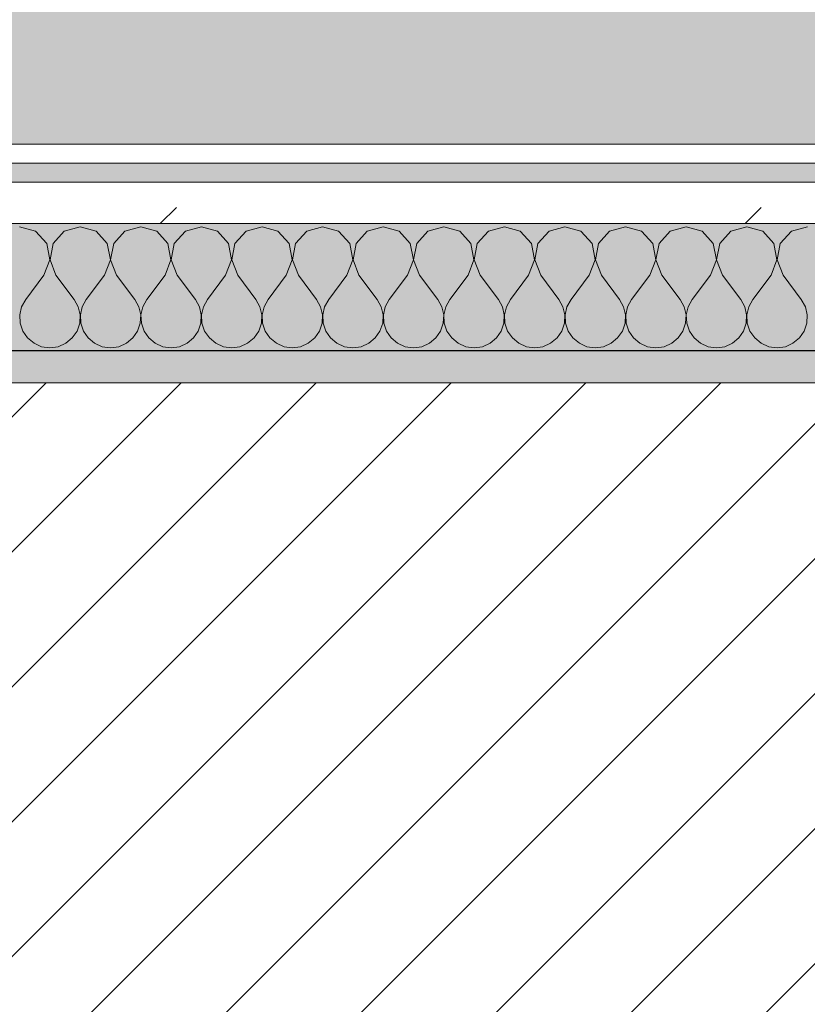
# Model space of a CAD drawing. Header units: millimetres. Extents: x -40968 to 13979, y -19284 to 4746.
# Tile 147 of 256: x -14619 to -14371, y -1399 to -1090. Entities that reach past the tile are written whole.
import ezdxf

# ---------------------------------------------------------------- set-up
doc = ezdxf.new("R2010")
doc.units = ezdxf.units.MM
doc.header["$MEASUREMENT"] = 0
doc.linetypes.add('Wipeout_Contour', pattern=[1000, 0, -1000])
for name, color, linetype in [('12_FAÇ_Façana', 7, 'Continuous'), ('Nuevo_08_E_Envans secs', 7, 'Continuous'), ('Nuevo_14_PAV_Soft Light Grey 0554', 7, 'Continuous')]:
    doc.layers.add(name, color=color, linetype=linetype)
for name, color, linetype, lineweight, true_color in [('12_FAÇ_Façana_Pluma_Nº__176', 7, 'Continuous', 15, 0x93a0c6), ('Nuevo_08_E_Envans secs_Pluma_Nº__102', 7, 'Continuous', 5, 0xcccccc), ('Nuevo_08_E_Envans secs_Pluma_Nº__171', 171, 'Continuous', 13, 0xaaaaff), ('Nuevo_08_E_Envans secs_Pluma_Nº__177', 7, 'Continuous', 15, 0xf7e046), ('Nuevo_14_PAV_Soft Light Grey 0554_Pluma_Nº__245', 7, 'Continuous', 13, 0xe8e8e8)]:
    doc.layers.add(name, color=color, linetype=linetype, lineweight=lineweight, true_color=true_color)
for name, color, linetype, lineweight in [('12_FAÇ_Façana_Pluma_Nº__2', 8, 'Continuous', 5), ('12_FAÇ_Façana_Pluma_Nº__7', 7, 'Continuous', 5), ('Nuevo_08_E_Envans secs_Pluma_Nº__1', 7, 'Continuous', 5)]:
    doc.layers.add(name, color=color, linetype=linetype, lineweight=lineweight)
pattern_1 = [(45, (0, 0), (-183.8478, 183.8478), [195, -65]), (45, (7e-14, 183.85), (-183.8478, 183.8478), [195, -65])]

# ---------------------------------------------------------------- blocks, each defined once
blk = doc.blocks.new('Forjado_1_1', base_point=(-23046.79, -1194.06))
at = {"layer": 'Nuevo_14_PAV_Soft Light Grey 0554_Pluma_Nº__245', "linetype": 'Continuous', "lineweight": 0, "true_color": 0xe8e8e8}
h = blk.add_hatch(color=254, dxfattribs=at)
h.paths.add_polyline_path([(-23046.79, -1194.06), (-1631.11, -1193.63), (-1631.11, -6938.97), (-1556.11, -6938.97), (-1556.11, -7503.98), (-1616.26, -7503.98), (-1616.05, -11935.98), (-1564.89, -11935.98), (-1564.89, -12491.98), (-2024.11, -12491.98), (-2024.11, -12338.98), (-6997.39, -12338.98), (-6997.39, -12391.98), (-3637.68, -12391.98), (-3638.94, -13690.72), (-3644.87, -17130.96), (428.17, -17130.98), (428.89, -16788.98), (778.89, -16788.98), (778.35, -17142.97), (2622.91, -17145.82), (2623.01, -17079.79), (3389.91, -17080.98), (3389.61, -17276.98), (5489.84, -17280.21), (5489.84, -17141.49), (5763.89, -17141.49), (5763.89, -16738.98), (6378.89, -16738.98), (6378.89, -12488.98), (5778.89, -12488.98), (5779.74, -11938.87), (6782.11, -11938.85), (6782.11, -9207.42), (6082.11, -9207.42), (6016.11, -7504.98), (6016.11, -9073.42), (2073.42, -9073.42), (2073.42, -5267.32), (5998.89, -5267.32), (5998.89, -1708.98), (5884.89, -967.98), (7332.11, -967.98), (7332.11, 1999.55), (-28277.4, 1999.55), (-23028.39, 1969.01)])
h.paths.add_polyline_path([(492.89, -5267.32), (1951.42, -5267.32), (1951.42, -9073.42), (492.89, -9073.42)], flags=0)
at = {"layer": 'Nuevo_14_PAV_Soft Light Grey 0554_Pluma_Nº__245', "color": 254, "linetype": 'Continuous', "lineweight": 13, "true_color": 0xe8e8e8, "flags": 128}
blk.add_lwpolyline([(428.17, -17130.98), (-3644.87, -17130.96), (-3638.94, -13690.72), (-3637.68, -12391.98), (-6997.39, -12391.98), (-6997.39, -12338.98), (-2024.11, -12338.98), (-2024.11, -12491.98), (-1564.89, -12491.98), (-1564.89, -11935.98), (-1616.05, -11935.98), (-1616.26, -7503.98), (-1556.11, -7503.98), (-1556.11, -6938.97), (-1631.11, -6938.97), (-1631.11, -1193.63), (-23046.79, -1194.06)], dxfattribs=at)
blk = doc.blocks.new('Muro_12_1', base_point=(-16936.43, -1193.98))
at = {"layer": '12_FAÇ_Façana_Pluma_Nº__176', "linetype": 'Continuous', "lineweight": 0, "true_color": 0x495063}
blk.add_hatch(color=251, dxfattribs=at).paths.add_polyline_path([(-14135.93, -1193.98), (-16936.43, -1193.98), (-16936.43, -1203.98), (-14135.93, -1203.98)])
at = {"layer": '12_FAÇ_Façana_Pluma_Nº__2', "linetype": 'Continuous', "lineweight": 5}
h = blk.add_hatch(dxfattribs=at)
h.set_pattern_fill('Ceramic_0001', color=8, style=0, pattern_type=2)
h.set_pattern_definition([(45, (0, 0), (-21.213203, 21.213203), [])])
h.paths.add_polyline_path([(-16936.43, -1418.98), (-14135.93, -1418.98), (-14135.93, -1203.98), (-16936.43, -1203.98)])
at = {"layer": '12_FAÇ_Façana_Pluma_Nº__7', "color": 7, "linetype": 'Continuous', "lineweight": 5}
blk.add_line((-14135.93, -1203.98), (-16936.43, -1203.98), dxfattribs=at)
at = {"layer": '12_FAÇ_Façana_Pluma_Nº__7', "color": 7, "linetype": 'Continuous', "lineweight": 5, "flags": 128}
blk.add_lwpolyline([(-14135.93, -1193.98), (-16936.43, -1193.98)], dxfattribs=at)
blk = doc.blocks.new('*X239')
at = {"layer": 'Nuevo_08_E_Envans secs_Pluma_Nº__102', "color": 254, "linetype": 'Continuous', "lineweight": 5, "true_color": 0xcccccc}
for p, q in [((-14614.04, -1156.35), (-14619.05, -1154.93)), ((-14610.53, -1160.19), (-14614.04, -1156.35)), ((-14605.01, -1156.35), (-14608.52, -1160.19)), ((-14600, -1154.93), (-14605.01, -1156.35)), ((-14594.99, -1156.35), (-14600, -1154.93)), ((-14591.48, -1160.19), (-14594.99, -1156.35)), ((-14585.96, -1156.35), (-14589.47, -1160.19)), ((-14580.95, -1154.93), (-14585.96, -1156.35)), ((-14575.95, -1156.35), (-14580.95, -1154.93)), ((-14572.43, -1160.19), (-14575.95, -1156.35)), ((-14566.91, -1156.35), (-14570.42, -1160.19)), ((-14561.9, -1154.93), (-14566.91, -1156.35)), ((-14556.9, -1156.35), (-14561.9, -1154.93)), ((-14553.39, -1160.19), (-14556.9, -1156.35)), ((-14547.86, -1156.35), (-14551.38, -1160.19)), ((-14542.86, -1154.93), (-14547.86, -1156.35)), ((-14537.85, -1156.35), (-14542.86, -1154.93)), ((-14534.34, -1160.19), (-14537.85, -1156.35)), ((-14528.82, -1156.35), (-14532.33, -1160.19)), ((-14523.81, -1154.93), (-14528.82, -1156.35)), ((-14518.8, -1156.35), (-14523.81, -1154.93)), ((-14515.29, -1160.19), (-14518.8, -1156.35)), ((-14509.77, -1156.35), (-14513.28, -1160.19)), ((-14504.76, -1154.93), (-14509.77, -1156.35)), ((-14499.75, -1156.35), (-14504.76, -1154.93)), ((-14496.24, -1160.19), (-14499.75, -1156.35)), ((-14490.72, -1156.35), (-14494.23, -1160.19)), ((-14485.71, -1154.93), (-14490.72, -1156.35)), ((-14480.71, -1156.35), (-14485.71, -1154.93)), ((-14477.2, -1160.19), (-14480.71, -1156.35)), ((-14471.67, -1156.35), (-14475.19, -1160.19)), ((-14466.67, -1154.93), (-14471.67, -1156.35)), ((-14461.66, -1156.35), (-14466.67, -1154.93)), ((-14458.15, -1160.19), (-14461.66, -1156.35)), ((-14452.63, -1156.35), (-14456.14, -1160.19)), ((-14447.62, -1154.93), (-14452.63, -1156.35)), ((-14442.61, -1156.35), (-14447.62, -1154.93)), ((-14439.1, -1160.19), (-14442.61, -1156.35)), ((-14433.58, -1156.35), (-14437.09, -1160.19)), ((-14428.57, -1154.93), (-14433.58, -1156.35)), ((-14423.56, -1156.35), (-14428.57, -1154.93)), ((-14420.05, -1160.19), (-14423.56, -1156.35)), ((-14414.53, -1156.35), (-14418.04, -1160.19)), ((-14409.52, -1154.93), (-14414.53, -1156.35)), ((-14404.52, -1156.35), (-14409.52, -1154.93)), ((-14401.01, -1160.19), (-14404.52, -1156.35)), ((-14395.48, -1156.35), (-14398.99, -1160.19)), ((-14390.48, -1154.93), (-14395.48, -1156.35)), ((-14385.47, -1156.35), (-14390.48, -1154.93)), ((-14381.96, -1160.19), (-14385.47, -1156.35)), ((-14376.44, -1156.35), (-14379.95, -1160.19)), ((-14371.43, -1154.93), (-14376.44, -1156.35)), ((-14609.56, -1165.31), (-14610.53, -1160.19)), ((-14608.52, -1160.19), (-14609.49, -1165.31)), ((-14590.51, -1165.31), (-14591.48, -1160.19)), ((-14589.47, -1160.19), (-14590.44, -1165.31)), ((-14571.47, -1165.31), (-14572.43, -1160.19)), ((-14570.42, -1160.19), (-14571.39, -1165.31)), ((-14552.42, -1165.31), (-14553.39, -1160.19)), ((-14551.38, -1160.19), (-14552.34, -1165.31)), ((-14533.37, -1165.31), (-14534.34, -1160.19)), ((-14532.33, -1160.19), (-14533.29, -1165.31)), ((-14514.32, -1165.31), (-14515.29, -1160.19)), ((-14513.28, -1160.19), (-14514.25, -1165.31)), ((-14495.28, -1165.31), (-14496.24, -1160.19)), ((-14494.23, -1160.19), (-14495.2, -1165.31)), ((-14476.23, -1165.31), (-14477.2, -1160.19)), ((-14475.19, -1160.19), (-14476.15, -1165.31)), ((-14457.18, -1165.31), (-14458.15, -1160.19)), ((-14456.14, -1160.19), (-14457.1, -1165.31)), ((-14438.13, -1165.31), (-14439.1, -1160.19)), ((-14437.09, -1160.19), (-14438.06, -1165.31)), ((-14419.09, -1165.31), (-14420.05, -1160.19)), ((-14418.04, -1160.19), (-14419.01, -1165.31)), ((-14400.04, -1165.31), (-14401.01, -1160.19)), ((-14398.99, -1160.19), (-14399.96, -1165.31)), ((-14380.99, -1165.31), (-14381.96, -1160.19)), ((-14379.95, -1160.19), (-14380.91, -1165.31)), ((-14611.43, -1170.17), (-14609.56, -1165.31)), ((-14609.49, -1165.31), (-14607.62, -1170.17)), ((-14592.38, -1170.17), (-14590.51, -1165.31)), ((-14590.44, -1165.31), (-14588.57, -1170.17)), ((-14573.33, -1170.17), (-14571.47, -1165.31)), ((-14571.39, -1165.31), (-14569.52, -1170.17)), ((-14554.29, -1170.17), (-14552.42, -1165.31)), ((-14552.34, -1165.31), (-14550.48, -1170.17)), ((-14535.24, -1170.17), (-14533.37, -1165.31)), ((-14533.29, -1165.31), (-14531.43, -1170.17)), ((-14516.19, -1170.17), (-14514.32, -1165.31)), ((-14514.25, -1165.31), (-14512.38, -1170.17)), ((-14497.14, -1170.17), (-14495.28, -1165.31)), ((-14495.2, -1165.31), (-14493.33, -1170.17)), ((-14478.1, -1170.17), (-14476.23, -1165.31)), ((-14476.15, -1165.31), (-14474.29, -1170.17)), ((-14459.05, -1170.17), (-14457.18, -1165.31)), ((-14457.1, -1165.31), (-14455.24, -1170.17)), ((-14440, -1170.17), (-14438.13, -1165.31)), ((-14438.06, -1165.31), (-14436.19, -1170.17)), ((-14420.95, -1170.17), (-14419.09, -1165.31)), ((-14419.01, -1165.31), (-14417.14, -1170.17)), ((-14401.9, -1170.17), (-14400.04, -1165.31)), ((-14399.96, -1165.31), (-14398.1, -1170.17)), ((-14382.86, -1170.17), (-14380.99, -1165.31)), ((-14380.91, -1165.31), (-14379.05, -1170.17)), ((-14611.43, -1170.17), (-14617.14, -1177.79)), ((-14607.62, -1170.17), (-14601.9, -1177.79)), ((-14592.38, -1170.17), (-14598.1, -1177.79)), ((-14588.57, -1170.17), (-14582.86, -1177.79)), ((-14573.33, -1170.17), (-14579.05, -1177.79)), ((-14569.52, -1170.17), (-14563.81, -1177.79)), ((-14554.29, -1170.17), (-14560, -1177.79)), ((-14550.48, -1170.17), (-14544.76, -1177.79)), ((-14535.24, -1170.17), (-14540.95, -1177.79)), ((-14531.43, -1170.17), (-14525.71, -1177.79)), ((-14516.19, -1170.17), (-14521.9, -1177.79)), ((-14512.38, -1170.17), (-14506.67, -1177.79)), ((-14497.14, -1170.17), (-14502.86, -1177.79)), ((-14493.33, -1170.17), (-14487.62, -1177.79)), ((-14478.1, -1170.17), (-14483.81, -1177.79)), ((-14474.29, -1170.17), (-14468.57, -1177.79)), ((-14459.05, -1170.17), (-14464.76, -1177.79)), ((-14455.24, -1170.17), (-14449.52, -1177.79)), ((-14440, -1170.17), (-14445.71, -1177.79)), ((-14436.19, -1170.17), (-14430.48, -1177.79)), ((-14420.95, -1170.17), (-14426.67, -1177.79)), ((-14417.14, -1170.17), (-14411.43, -1177.79)), ((-14401.9, -1170.17), (-14407.62, -1177.79)), ((-14398.1, -1170.17), (-14392.38, -1177.79)), ((-14382.86, -1170.17), (-14388.57, -1177.79)), ((-14379.05, -1170.17), (-14373.33, -1177.79)), ((-14617.14, -1177.79), (-14618.41, -1180.08)), ((-14600.63, -1180.08), (-14601.9, -1177.79)), ((-14598.1, -1177.79), (-14599.37, -1180.08)), ((-14581.59, -1180.08), (-14582.86, -1177.79)), ((-14579.05, -1177.79), (-14580.32, -1180.08)), ((-14562.54, -1180.08), (-14563.81, -1177.79)), ((-14560, -1177.79), (-14561.27, -1180.08)), ((-14543.49, -1180.08), (-14544.76, -1177.79)), ((-14540.95, -1177.79), (-14542.22, -1180.08)), ((-14524.44, -1180.08), (-14525.71, -1177.79)), ((-14521.9, -1177.79), (-14523.18, -1180.08)), ((-14505.4, -1180.08), (-14506.67, -1177.79)), ((-14502.86, -1177.79), (-14504.13, -1180.08)), ((-14486.35, -1180.08), (-14487.62, -1177.79)), ((-14483.81, -1177.79), (-14485.08, -1180.08)), ((-14467.3, -1180.08), (-14468.57, -1177.79)), ((-14464.76, -1177.79), (-14466.03, -1180.08)), ((-14448.25, -1180.08), (-14449.52, -1177.79)), ((-14445.71, -1177.79), (-14446.99, -1180.08)), ((-14429.2, -1180.08), (-14430.48, -1177.79)), ((-14426.67, -1177.79), (-14427.94, -1180.08)), ((-14410.16, -1180.08), (-14411.43, -1177.79)), ((-14407.62, -1177.79), (-14408.89, -1180.08)), ((-14391.11, -1180.08), (-14392.38, -1177.79)), ((-14388.57, -1177.79), (-14389.84, -1180.08)), ((-14372.06, -1180.08), (-14373.33, -1177.79)), ((-14618.41, -1180.08), (-14619.01, -1182.64)), ((-14600.04, -1182.64), (-14600.63, -1180.08)), ((-14599.37, -1180.08), (-14599.96, -1182.64)), ((-14580.99, -1182.64), (-14581.59, -1180.08)), ((-14580.32, -1180.08), (-14580.91, -1182.64)), ((-14561.94, -1182.64), (-14562.54, -1180.08)), ((-14561.27, -1180.08), (-14561.87, -1182.64)), ((-14542.9, -1182.64), (-14543.49, -1180.08)), ((-14542.22, -1180.08), (-14542.82, -1182.64)), ((-14523.85, -1182.64), (-14524.44, -1180.08)), ((-14523.18, -1180.08), (-14523.77, -1182.64)), ((-14504.8, -1182.64), (-14505.4, -1180.08)), ((-14504.13, -1180.08), (-14504.72, -1182.64)), ((-14485.75, -1182.64), (-14486.35, -1180.08)), ((-14485.08, -1180.08), (-14485.68, -1182.64)), ((-14466.71, -1182.64), (-14467.3, -1180.08)), ((-14466.03, -1180.08), (-14466.63, -1182.64)), ((-14447.66, -1182.64), (-14448.25, -1180.08)), ((-14446.99, -1180.08), (-14447.58, -1182.64)), ((-14428.61, -1182.64), (-14429.2, -1180.08)), ((-14427.94, -1180.08), (-14428.53, -1182.64)), ((-14409.56, -1182.64), (-14410.16, -1180.08)), ((-14408.89, -1180.08), (-14409.49, -1182.64)), ((-14390.51, -1182.64), (-14391.11, -1180.08)), ((-14389.84, -1180.08), (-14390.44, -1182.64)), ((-14371.47, -1182.64), (-14372.06, -1180.08)), ((-14619.01, -1182.64), (-14618.88, -1185.27)), ((-14618.88, -1185.27), (-14618.04, -1187.76)), ((-14601.01, -1187.76), (-14600.17, -1185.27)), ((-14600.17, -1185.27), (-14600.04, -1182.64)), ((-14599.96, -1182.64), (-14599.83, -1185.27)), ((-14599.83, -1185.27), (-14598.99, -1187.76)), ((-14581.96, -1187.76), (-14581.12, -1185.27)), ((-14581.12, -1185.27), (-14580.99, -1182.64)), ((-14580.91, -1182.64), (-14580.79, -1185.27)), ((-14580.79, -1185.27), (-14579.95, -1187.76)), ((-14562.91, -1187.76), (-14562.07, -1185.27)), ((-14562.07, -1185.27), (-14561.94, -1182.64)), ((-14561.87, -1182.64), (-14561.74, -1185.27)), ((-14561.74, -1185.27), (-14560.9, -1187.76)), ((-14543.86, -1187.76), (-14543.02, -1185.27)), ((-14543.02, -1185.27), (-14542.9, -1182.64)), ((-14542.82, -1182.64), (-14542.69, -1185.27)), ((-14542.69, -1185.27), (-14541.85, -1187.76)), ((-14524.81, -1187.76), (-14523.98, -1185.27)), ((-14523.98, -1185.27), (-14523.85, -1182.64)), ((-14523.77, -1182.64), (-14523.64, -1185.27)), ((-14523.64, -1185.27), (-14522.8, -1187.76)), ((-14505.77, -1187.76), (-14504.93, -1185.27)), ((-14504.93, -1185.27), (-14504.8, -1182.64)), ((-14504.72, -1182.64), (-14504.6, -1185.27)), ((-14504.6, -1185.27), (-14503.76, -1187.76)), ((-14486.72, -1187.76), (-14485.88, -1185.27)), ((-14485.88, -1185.27), (-14485.75, -1182.64)), ((-14485.68, -1182.64), (-14485.55, -1185.27)), ((-14485.55, -1185.27), (-14484.71, -1187.76)), ((-14467.67, -1187.76), (-14466.83, -1185.27)), ((-14466.83, -1185.27), (-14466.71, -1182.64)), ((-14466.63, -1182.64), (-14466.5, -1185.27)), ((-14466.5, -1185.27), (-14465.66, -1187.76)), ((-14448.62, -1187.76), (-14447.78, -1185.27)), ((-14447.78, -1185.27), (-14447.66, -1182.64)), ((-14447.58, -1182.64), (-14447.45, -1185.27)), ((-14447.45, -1185.27), (-14446.61, -1187.76)), ((-14429.58, -1187.76), (-14428.74, -1185.27)), ((-14428.74, -1185.27), (-14428.61, -1182.64)), ((-14428.53, -1182.64), (-14428.41, -1185.27)), ((-14428.41, -1185.27), (-14427.57, -1187.76)), ((-14410.53, -1187.76), (-14409.69, -1185.27)), ((-14409.69, -1185.27), (-14409.56, -1182.64)), ((-14409.49, -1182.64), (-14409.36, -1185.27)), ((-14409.36, -1185.27), (-14408.52, -1187.76)), ((-14391.48, -1187.76), (-14390.64, -1185.27)), ((-14390.64, -1185.27), (-14390.51, -1182.64)), ((-14390.44, -1182.64), (-14390.31, -1185.27)), ((-14390.31, -1185.27), (-14389.47, -1187.76)), ((-14372.43, -1187.76), (-14371.59, -1185.27)), ((-14371.59, -1185.27), (-14371.47, -1182.64)), ((-14618.04, -1187.76), (-14616.55, -1189.92)), ((-14602.49, -1189.92), (-14601.01, -1187.76)), ((-14598.99, -1187.76), (-14597.51, -1189.92)), ((-14583.45, -1189.92), (-14581.96, -1187.76)), ((-14579.95, -1187.76), (-14578.46, -1189.92)), ((-14564.4, -1189.92), (-14562.91, -1187.76)), ((-14560.9, -1187.76), (-14559.41, -1189.92)), ((-14545.35, -1189.92), (-14543.86, -1187.76)), ((-14541.85, -1187.76), (-14540.36, -1189.92)), ((-14526.3, -1189.92), (-14524.81, -1187.76)), ((-14522.8, -1187.76), (-14521.32, -1189.92)), ((-14507.26, -1189.92), (-14505.77, -1187.76)), ((-14503.76, -1187.76), (-14502.27, -1189.92)), ((-14488.21, -1189.92), (-14486.72, -1187.76)), ((-14484.71, -1187.76), (-14483.22, -1189.92)), ((-14469.16, -1189.92), (-14467.67, -1187.76)), ((-14465.66, -1187.76), (-14464.17, -1189.92)), ((-14450.11, -1189.92), (-14448.62, -1187.76)), ((-14446.61, -1187.76), (-14445.13, -1189.92)), ((-14431.06, -1189.92), (-14429.58, -1187.76)), ((-14427.57, -1187.76), (-14426.08, -1189.92)), ((-14412.02, -1189.92), (-14410.53, -1187.76)), ((-14408.52, -1187.76), (-14407.03, -1189.92)), ((-14392.97, -1189.92), (-14391.48, -1187.76)), ((-14389.47, -1187.76), (-14387.98, -1189.92)), ((-14373.92, -1189.92), (-14372.43, -1187.76)), ((-14616.55, -1189.92), (-14614.53, -1191.6)), ((-14614.53, -1191.6), (-14612.13, -1192.66)), ((-14606.92, -1192.66), (-14604.52, -1191.6)), ((-14604.52, -1191.6), (-14602.49, -1189.92)), ((-14597.51, -1189.92), (-14595.48, -1191.6)), ((-14595.48, -1191.6), (-14593.08, -1192.66)), ((-14587.87, -1192.66), (-14585.47, -1191.6)), ((-14585.47, -1191.6), (-14583.45, -1189.92)), ((-14578.46, -1189.92), (-14576.44, -1191.6)), ((-14576.44, -1191.6), (-14574.03, -1192.66)), ((-14568.83, -1192.66), (-14566.42, -1191.6)), ((-14566.42, -1191.6), (-14564.4, -1189.92)), ((-14559.41, -1189.92), (-14557.39, -1191.6)), ((-14557.39, -1191.6), (-14554.98, -1192.66)), ((-14549.78, -1192.66), (-14547.37, -1191.6)), ((-14547.37, -1191.6), (-14545.35, -1189.92)), ((-14540.36, -1189.92), (-14538.34, -1191.6)), ((-14538.34, -1191.6), (-14535.94, -1192.66)), ((-14530.73, -1192.66), (-14528.33, -1191.6)), ((-14528.33, -1191.6), (-14526.3, -1189.92)), ((-14521.32, -1189.92), (-14519.29, -1191.6)), ((-14519.29, -1191.6), (-14516.89, -1192.66)), ((-14511.68, -1192.66), (-14509.28, -1191.6)), ((-14509.28, -1191.6), (-14507.26, -1189.92)), ((-14502.27, -1189.92), (-14500.25, -1191.6)), ((-14500.25, -1191.6), (-14497.84, -1192.66)), ((-14492.64, -1192.66), (-14490.23, -1191.6)), ((-14490.23, -1191.6), (-14488.21, -1189.92)), ((-14483.22, -1189.92), (-14481.2, -1191.6)), ((-14481.2, -1191.6), (-14478.79, -1192.66)), ((-14473.59, -1192.66), (-14471.18, -1191.6)), ((-14471.18, -1191.6), (-14469.16, -1189.92)), ((-14464.17, -1189.92), (-14462.15, -1191.6)), ((-14462.15, -1191.6), (-14459.75, -1192.66)), ((-14454.54, -1192.66), (-14452.14, -1191.6)), ((-14452.14, -1191.6), (-14450.11, -1189.92)), ((-14445.13, -1189.92), (-14443.1, -1191.6)), ((-14443.1, -1191.6), (-14440.7, -1192.66)), ((-14435.49, -1192.66), (-14433.09, -1191.6)), ((-14433.09, -1191.6), (-14431.06, -1189.92)), ((-14426.08, -1189.92), (-14424.05, -1191.6)), ((-14424.05, -1191.6), (-14421.65, -1192.66)), ((-14416.45, -1192.66), (-14414.04, -1191.6)), ((-14414.04, -1191.6), (-14412.02, -1189.92)), ((-14407.03, -1189.92), (-14405.01, -1191.6)), ((-14405.01, -1191.6), (-14402.6, -1192.66)), ((-14397.4, -1192.66), (-14394.99, -1191.6)), ((-14394.99, -1191.6), (-14392.97, -1189.92)), ((-14387.98, -1189.92), (-14385.96, -1191.6)), ((-14385.96, -1191.6), (-14383.55, -1192.66)), ((-14378.35, -1192.66), (-14375.95, -1191.6)), ((-14375.95, -1191.6), (-14373.92, -1189.92)), ((-14612.13, -1192.66), (-14609.52, -1193.02)), ((-14609.52, -1193.02), (-14606.92, -1192.66)), ((-14593.08, -1192.66), (-14590.48, -1193.02)), ((-14590.48, -1193.02), (-14587.87, -1192.66)), ((-14574.03, -1192.66), (-14571.43, -1193.02)), ((-14571.43, -1193.02), (-14568.83, -1192.66)), ((-14554.98, -1192.66), (-14552.38, -1193.02)), ((-14552.38, -1193.02), (-14549.78, -1192.66)), ((-14535.94, -1192.66), (-14533.33, -1193.02)), ((-14533.33, -1193.02), (-14530.73, -1192.66)), ((-14516.89, -1192.66), (-14514.29, -1193.02)), ((-14514.29, -1193.02), (-14511.68, -1192.66)), ((-14497.84, -1192.66), (-14495.24, -1193.02)), ((-14495.24, -1193.02), (-14492.64, -1192.66)), ((-14478.79, -1192.66), (-14476.19, -1193.02)), ((-14476.19, -1193.02), (-14473.59, -1192.66)), ((-14459.75, -1192.66), (-14457.14, -1193.02)), ((-14457.14, -1193.02), (-14454.54, -1192.66)), ((-14440.7, -1192.66), (-14438.1, -1193.02)), ((-14438.1, -1193.02), (-14435.49, -1192.66)), ((-14421.65, -1192.66), (-14419.05, -1193.02)), ((-14419.05, -1193.02), (-14416.45, -1192.66)), ((-14402.6, -1192.66), (-14400, -1193.02)), ((-14400, -1193.02), (-14397.4, -1192.66)), ((-14383.55, -1192.66), (-14380.95, -1193.02)), ((-14380.95, -1193.02), (-14378.35, -1192.66))]:
    blk.add_line(p, q, dxfattribs=at)
blk = doc.blocks.new('Muro_92_1', base_point=(-14135.93, -1193.98))
at = {"layer": 'Nuevo_08_E_Envans secs_Pluma_Nº__1', "color": 7, "linetype": 'Continuous', "lineweight": 5, "flags": 128}
blk.add_lwpolyline([(-16936.43, -1193.98), (-14135.93, -1193.98)], dxfattribs=at)
at = {"color": 254, "linetype": 'Wipeout_Contour', "lineweight": 0, "ltscale": 62310.788122}
blk.add_wipeout([(-14135.93, -1128.98), (-16936.43, -1128.98), (-16936.43, -1134.98), (-14135.93, -1134.98)], dxfattribs=at).dxf.layer = 'Nuevo_08_E_Envans secs'
at = {"color": 254, "linetype": 'Wipeout_Contour', "lineweight": 0, "ltscale": 62315.364932}
blk.add_wipeout([(-14135.93, -1140.98), (-16936.43, -1140.98), (-16936.43, -1153.98), (-14135.93, -1153.98)], dxfattribs=at).dxf.layer = 'Nuevo_08_E_Envans secs'
at = {"layer": 'Nuevo_08_E_Envans secs_Pluma_Nº__171', "linetype": 'Continuous', "lineweight": 13, "true_color": 0xaaaaff}
h = blk.add_hatch(dxfattribs=at)
h.set_pattern_fill('Panellat_HPL_0001', color=161, style=0, pattern_type=2)
h.set_pattern_definition(pattern_1)
h.paths.add_polyline_path([(-14135.93, -1128.98), (-16936.43, -1128.98), (-16936.43, -1134.98), (-14135.93, -1134.98)])
at = {"layer": 'Nuevo_08_E_Envans secs_Pluma_Nº__177', "linetype": 'Continuous', "lineweight": 15, "true_color": 0xf7e046}
h = blk.add_hatch(dxfattribs=at)
h.set_pattern_fill('Panellat_HPL_0001', color=53, style=0, pattern_type=2)
h.set_pattern_definition(pattern_1)
h.paths.add_polyline_path([(-14135.93, -1140.98), (-16936.43, -1140.98), (-16936.43, -1153.98), (-14135.93, -1153.98)])
at = {"layer": 'Nuevo_08_E_Envans secs_Pluma_Nº__1', "color": 7, "linetype": 'Continuous', "lineweight": 5}
for p, q in [((-14135.93, -1134.98), (-16936.43, -1134.98)), ((-14135.93, -1140.98), (-16936.43, -1140.98)), ((-14135.93, -1153.98), (-16936.43, -1153.98))]:
    blk.add_line(p, q, dxfattribs=at)
at = {"layer": 'Nuevo_08_E_Envans secs_Pluma_Nº__1', "color": 7, "linetype": 'Continuous', "lineweight": 5, "flags": 128}
blk.add_lwpolyline([(-14135.93, -1128.98), (-16936.43, -1128.98)], dxfattribs=at)
at = {"layer": 'Nuevo_08_E_Envans secs', "color": 7, "lineweight": 20}
blk.add_blockref('*X239', (0, 0), dxfattribs=at)
blk = doc.blocks.new('*X495')
at = {"layer": 'Nuevo_08_E_Envans secs_Pluma_Nº__102', "color": 254, "linetype": 'Continuous', "lineweight": 5, "true_color": 0xcccccc}
for p, q in [((-14614.04, -1156.35), (-14619.05, -1154.93)), ((-14610.53, -1160.19), (-14614.04, -1156.35)), ((-14605.01, -1156.35), (-14608.52, -1160.19)), ((-14600, -1154.93), (-14605.01, -1156.35)), ((-14594.99, -1156.35), (-14600, -1154.93)), ((-14591.48, -1160.19), (-14594.99, -1156.35)), ((-14585.96, -1156.35), (-14589.47, -1160.19)), ((-14580.95, -1154.93), (-14585.96, -1156.35)), ((-14575.95, -1156.35), (-14580.95, -1154.93)), ((-14572.43, -1160.19), (-14575.95, -1156.35)), ((-14566.91, -1156.35), (-14570.42, -1160.19)), ((-14561.9, -1154.93), (-14566.91, -1156.35)), ((-14556.9, -1156.35), (-14561.9, -1154.93)), ((-14553.39, -1160.19), (-14556.9, -1156.35)), ((-14547.86, -1156.35), (-14551.38, -1160.19)), ((-14542.86, -1154.93), (-14547.86, -1156.35)), ((-14537.85, -1156.35), (-14542.86, -1154.93)), ((-14534.34, -1160.19), (-14537.85, -1156.35)), ((-14528.82, -1156.35), (-14532.33, -1160.19)), ((-14523.81, -1154.93), (-14528.82, -1156.35)), ((-14518.8, -1156.35), (-14523.81, -1154.93)), ((-14515.29, -1160.19), (-14518.8, -1156.35)), ((-14509.77, -1156.35), (-14513.28, -1160.19)), ((-14504.76, -1154.93), (-14509.77, -1156.35)), ((-14499.75, -1156.35), (-14504.76, -1154.93)), ((-14496.24, -1160.19), (-14499.75, -1156.35)), ((-14490.72, -1156.35), (-14494.23, -1160.19)), ((-14485.71, -1154.93), (-14490.72, -1156.35)), ((-14480.71, -1156.35), (-14485.71, -1154.93)), ((-14477.2, -1160.19), (-14480.71, -1156.35)), ((-14471.67, -1156.35), (-14475.19, -1160.19)), ((-14466.67, -1154.93), (-14471.67, -1156.35)), ((-14461.66, -1156.35), (-14466.67, -1154.93)), ((-14458.15, -1160.19), (-14461.66, -1156.35)), ((-14452.63, -1156.35), (-14456.14, -1160.19)), ((-14447.62, -1154.93), (-14452.63, -1156.35)), ((-14442.61, -1156.35), (-14447.62, -1154.93)), ((-14439.1, -1160.19), (-14442.61, -1156.35)), ((-14433.58, -1156.35), (-14437.09, -1160.19)), ((-14428.57, -1154.93), (-14433.58, -1156.35)), ((-14423.56, -1156.35), (-14428.57, -1154.93)), ((-14420.05, -1160.19), (-14423.56, -1156.35)), ((-14414.53, -1156.35), (-14418.04, -1160.19)), ((-14409.52, -1154.93), (-14414.53, -1156.35)), ((-14404.52, -1156.35), (-14409.52, -1154.93)), ((-14401.01, -1160.19), (-14404.52, -1156.35)), ((-14395.48, -1156.35), (-14398.99, -1160.19)), ((-14390.48, -1154.93), (-14395.48, -1156.35)), ((-14385.47, -1156.35), (-14390.48, -1154.93)), ((-14381.96, -1160.19), (-14385.47, -1156.35)), ((-14376.44, -1156.35), (-14379.95, -1160.19)), ((-14371.43, -1154.93), (-14376.44, -1156.35)), ((-14609.56, -1165.31), (-14610.53, -1160.19)), ((-14608.52, -1160.19), (-14609.49, -1165.31)), ((-14590.51, -1165.31), (-14591.48, -1160.19)), ((-14589.47, -1160.19), (-14590.44, -1165.31)), ((-14571.47, -1165.31), (-14572.43, -1160.19)), ((-14570.42, -1160.19), (-14571.39, -1165.31)), ((-14552.42, -1165.31), (-14553.39, -1160.19)), ((-14551.38, -1160.19), (-14552.34, -1165.31)), ((-14533.37, -1165.31), (-14534.34, -1160.19)), ((-14532.33, -1160.19), (-14533.29, -1165.31)), ((-14514.32, -1165.31), (-14515.29, -1160.19)), ((-14513.28, -1160.19), (-14514.25, -1165.31)), ((-14495.28, -1165.31), (-14496.24, -1160.19)), ((-14494.23, -1160.19), (-14495.2, -1165.31)), ((-14476.23, -1165.31), (-14477.2, -1160.19)), ((-14475.19, -1160.19), (-14476.15, -1165.31)), ((-14457.18, -1165.31), (-14458.15, -1160.19)), ((-14456.14, -1160.19), (-14457.1, -1165.31)), ((-14438.13, -1165.31), (-14439.1, -1160.19)), ((-14437.09, -1160.19), (-14438.06, -1165.31)), ((-14419.09, -1165.31), (-14420.05, -1160.19)), ((-14418.04, -1160.19), (-14419.01, -1165.31)), ((-14400.04, -1165.31), (-14401.01, -1160.19)), ((-14398.99, -1160.19), (-14399.96, -1165.31)), ((-14380.99, -1165.31), (-14381.96, -1160.19)), ((-14379.95, -1160.19), (-14380.91, -1165.31)), ((-14611.43, -1170.17), (-14609.56, -1165.31)), ((-14609.49, -1165.31), (-14607.62, -1170.17)), ((-14592.38, -1170.17), (-14590.51, -1165.31)), ((-14590.44, -1165.31), (-14588.57, -1170.17)), ((-14573.33, -1170.17), (-14571.47, -1165.31)), ((-14571.39, -1165.31), (-14569.52, -1170.17)), ((-14554.29, -1170.17), (-14552.42, -1165.31)), ((-14552.34, -1165.31), (-14550.48, -1170.17)), ((-14535.24, -1170.17), (-14533.37, -1165.31)), ((-14533.29, -1165.31), (-14531.43, -1170.17)), ((-14516.19, -1170.17), (-14514.32, -1165.31)), ((-14514.25, -1165.31), (-14512.38, -1170.17)), ((-14497.14, -1170.17), (-14495.28, -1165.31)), ((-14495.2, -1165.31), (-14493.33, -1170.17)), ((-14478.1, -1170.17), (-14476.23, -1165.31)), ((-14476.15, -1165.31), (-14474.29, -1170.17)), ((-14459.05, -1170.17), (-14457.18, -1165.31)), ((-14457.1, -1165.31), (-14455.24, -1170.17)), ((-14440, -1170.17), (-14438.13, -1165.31)), ((-14438.06, -1165.31), (-14436.19, -1170.17)), ((-14420.95, -1170.17), (-14419.09, -1165.31)), ((-14419.01, -1165.31), (-14417.14, -1170.17)), ((-14401.9, -1170.17), (-14400.04, -1165.31)), ((-14399.96, -1165.31), (-14398.1, -1170.17)), ((-14382.86, -1170.17), (-14380.99, -1165.31)), ((-14380.91, -1165.31), (-14379.05, -1170.17)), ((-14611.43, -1170.17), (-14617.14, -1177.79)), ((-14607.62, -1170.17), (-14601.9, -1177.79)), ((-14592.38, -1170.17), (-14598.1, -1177.79)), ((-14588.57, -1170.17), (-14582.86, -1177.79)), ((-14573.33, -1170.17), (-14579.05, -1177.79)), ((-14569.52, -1170.17), (-14563.81, -1177.79)), ((-14554.29, -1170.17), (-14560, -1177.79)), ((-14550.48, -1170.17), (-14544.76, -1177.79)), ((-14535.24, -1170.17), (-14540.95, -1177.79)), ((-14531.43, -1170.17), (-14525.71, -1177.79)), ((-14516.19, -1170.17), (-14521.9, -1177.79)), ((-14512.38, -1170.17), (-14506.67, -1177.79)), ((-14497.14, -1170.17), (-14502.86, -1177.79)), ((-14493.33, -1170.17), (-14487.62, -1177.79)), ((-14478.1, -1170.17), (-14483.81, -1177.79)), ((-14474.29, -1170.17), (-14468.57, -1177.79)), ((-14459.05, -1170.17), (-14464.76, -1177.79)), ((-14455.24, -1170.17), (-14449.52, -1177.79)), ((-14440, -1170.17), (-14445.71, -1177.79)), ((-14436.19, -1170.17), (-14430.48, -1177.79)), ((-14420.95, -1170.17), (-14426.67, -1177.79)), ((-14417.14, -1170.17), (-14411.43, -1177.79)), ((-14401.9, -1170.17), (-14407.62, -1177.79)), ((-14398.1, -1170.17), (-14392.38, -1177.79)), ((-14382.86, -1170.17), (-14388.57, -1177.79)), ((-14379.05, -1170.17), (-14373.33, -1177.79)), ((-14617.14, -1177.79), (-14618.41, -1180.08)), ((-14600.63, -1180.08), (-14601.9, -1177.79)), ((-14598.1, -1177.79), (-14599.37, -1180.08)), ((-14581.59, -1180.08), (-14582.86, -1177.79)), ((-14579.05, -1177.79), (-14580.32, -1180.08)), ((-14562.54, -1180.08), (-14563.81, -1177.79)), ((-14560, -1177.79), (-14561.27, -1180.08)), ((-14543.49, -1180.08), (-14544.76, -1177.79)), ((-14540.95, -1177.79), (-14542.22, -1180.08)), ((-14524.44, -1180.08), (-14525.71, -1177.79)), ((-14521.9, -1177.79), (-14523.18, -1180.08)), ((-14505.4, -1180.08), (-14506.67, -1177.79)), ((-14502.86, -1177.79), (-14504.13, -1180.08)), ((-14486.35, -1180.08), (-14487.62, -1177.79)), ((-14483.81, -1177.79), (-14485.08, -1180.08)), ((-14467.3, -1180.08), (-14468.57, -1177.79)), ((-14464.76, -1177.79), (-14466.03, -1180.08)), ((-14448.25, -1180.08), (-14449.52, -1177.79)), ((-14445.71, -1177.79), (-14446.99, -1180.08)), ((-14429.2, -1180.08), (-14430.48, -1177.79)), ((-14426.67, -1177.79), (-14427.94, -1180.08)), ((-14410.16, -1180.08), (-14411.43, -1177.79)), ((-14407.62, -1177.79), (-14408.89, -1180.08)), ((-14391.11, -1180.08), (-14392.38, -1177.79)), ((-14388.57, -1177.79), (-14389.84, -1180.08)), ((-14372.06, -1180.08), (-14373.33, -1177.79)), ((-14618.41, -1180.08), (-14619.01, -1182.64)), ((-14600.04, -1182.64), (-14600.63, -1180.08)), ((-14599.37, -1180.08), (-14599.96, -1182.64)), ((-14580.99, -1182.64), (-14581.59, -1180.08)), ((-14580.32, -1180.08), (-14580.91, -1182.64)), ((-14561.94, -1182.64), (-14562.54, -1180.08)), ((-14561.27, -1180.08), (-14561.87, -1182.64)), ((-14542.9, -1182.64), (-14543.49, -1180.08)), ((-14542.22, -1180.08), (-14542.82, -1182.64)), ((-14523.85, -1182.64), (-14524.44, -1180.08)), ((-14523.18, -1180.08), (-14523.77, -1182.64)), ((-14504.8, -1182.64), (-14505.4, -1180.08)), ((-14504.13, -1180.08), (-14504.72, -1182.64)), ((-14485.75, -1182.64), (-14486.35, -1180.08)), ((-14485.08, -1180.08), (-14485.68, -1182.64)), ((-14466.71, -1182.64), (-14467.3, -1180.08)), ((-14466.03, -1180.08), (-14466.63, -1182.64)), ((-14447.66, -1182.64), (-14448.25, -1180.08)), ((-14446.99, -1180.08), (-14447.58, -1182.64)), ((-14428.61, -1182.64), (-14429.2, -1180.08)), ((-14427.94, -1180.08), (-14428.53, -1182.64)), ((-14409.56, -1182.64), (-14410.16, -1180.08)), ((-14408.89, -1180.08), (-14409.49, -1182.64)), ((-14390.51, -1182.64), (-14391.11, -1180.08)), ((-14389.84, -1180.08), (-14390.44, -1182.64)), ((-14371.47, -1182.64), (-14372.06, -1180.08)), ((-14619.01, -1182.64), (-14618.88, -1185.27)), ((-14618.88, -1185.27), (-14618.04, -1187.76)), ((-14601.01, -1187.76), (-14600.17, -1185.27)), ((-14600.17, -1185.27), (-14600.04, -1182.64)), ((-14599.96, -1182.64), (-14599.83, -1185.27)), ((-14599.83, -1185.27), (-14598.99, -1187.76)), ((-14581.96, -1187.76), (-14581.12, -1185.27)), ((-14581.12, -1185.27), (-14580.99, -1182.64)), ((-14580.91, -1182.64), (-14580.79, -1185.27)), ((-14580.79, -1185.27), (-14579.95, -1187.76)), ((-14562.91, -1187.76), (-14562.07, -1185.27)), ((-14562.07, -1185.27), (-14561.94, -1182.64)), ((-14561.87, -1182.64), (-14561.74, -1185.27)), ((-14561.74, -1185.27), (-14560.9, -1187.76)), ((-14543.86, -1187.76), (-14543.02, -1185.27)), ((-14543.02, -1185.27), (-14542.9, -1182.64)), ((-14542.82, -1182.64), (-14542.69, -1185.27)), ((-14542.69, -1185.27), (-14541.85, -1187.76)), ((-14524.81, -1187.76), (-14523.98, -1185.27)), ((-14523.98, -1185.27), (-14523.85, -1182.64)), ((-14523.77, -1182.64), (-14523.64, -1185.27)), ((-14523.64, -1185.27), (-14522.8, -1187.76)), ((-14505.77, -1187.76), (-14504.93, -1185.27)), ((-14504.93, -1185.27), (-14504.8, -1182.64)), ((-14504.72, -1182.64), (-14504.6, -1185.27)), ((-14504.6, -1185.27), (-14503.76, -1187.76)), ((-14486.72, -1187.76), (-14485.88, -1185.27)), ((-14485.88, -1185.27), (-14485.75, -1182.64)), ((-14485.68, -1182.64), (-14485.55, -1185.27)), ((-14485.55, -1185.27), (-14484.71, -1187.76)), ((-14467.67, -1187.76), (-14466.83, -1185.27)), ((-14466.83, -1185.27), (-14466.71, -1182.64)), ((-14466.63, -1182.64), (-14466.5, -1185.27)), ((-14466.5, -1185.27), (-14465.66, -1187.76)), ((-14448.62, -1187.76), (-14447.78, -1185.27)), ((-14447.78, -1185.27), (-14447.66, -1182.64)), ((-14447.58, -1182.64), (-14447.45, -1185.27)), ((-14447.45, -1185.27), (-14446.61, -1187.76)), ((-14429.58, -1187.76), (-14428.74, -1185.27)), ((-14428.74, -1185.27), (-14428.61, -1182.64)), ((-14428.53, -1182.64), (-14428.41, -1185.27)), ((-14428.41, -1185.27), (-14427.57, -1187.76)), ((-14410.53, -1187.76), (-14409.69, -1185.27)), ((-14409.69, -1185.27), (-14409.56, -1182.64)), ((-14409.49, -1182.64), (-14409.36, -1185.27)), ((-14409.36, -1185.27), (-14408.52, -1187.76)), ((-14391.48, -1187.76), (-14390.64, -1185.27)), ((-14390.64, -1185.27), (-14390.51, -1182.64)), ((-14390.44, -1182.64), (-14390.31, -1185.27)), ((-14390.31, -1185.27), (-14389.47, -1187.76)), ((-14372.43, -1187.76), (-14371.59, -1185.27)), ((-14371.59, -1185.27), (-14371.47, -1182.64)), ((-14618.04, -1187.76), (-14616.55, -1189.92)), ((-14602.49, -1189.92), (-14601.01, -1187.76)), ((-14598.99, -1187.76), (-14597.51, -1189.92)), ((-14583.45, -1189.92), (-14581.96, -1187.76)), ((-14579.95, -1187.76), (-14578.46, -1189.92)), ((-14564.4, -1189.92), (-14562.91, -1187.76)), ((-14560.9, -1187.76), (-14559.41, -1189.92)), ((-14545.35, -1189.92), (-14543.86, -1187.76)), ((-14541.85, -1187.76), (-14540.36, -1189.92)), ((-14526.3, -1189.92), (-14524.81, -1187.76)), ((-14522.8, -1187.76), (-14521.32, -1189.92)), ((-14507.26, -1189.92), (-14505.77, -1187.76)), ((-14503.76, -1187.76), (-14502.27, -1189.92)), ((-14488.21, -1189.92), (-14486.72, -1187.76)), ((-14484.71, -1187.76), (-14483.22, -1189.92)), ((-14469.16, -1189.92), (-14467.67, -1187.76)), ((-14465.66, -1187.76), (-14464.17, -1189.92)), ((-14450.11, -1189.92), (-14448.62, -1187.76)), ((-14446.61, -1187.76), (-14445.13, -1189.92)), ((-14431.06, -1189.92), (-14429.58, -1187.76)), ((-14427.57, -1187.76), (-14426.08, -1189.92)), ((-14412.02, -1189.92), (-14410.53, -1187.76)), ((-14408.52, -1187.76), (-14407.03, -1189.92)), ((-14392.97, -1189.92), (-14391.48, -1187.76)), ((-14389.47, -1187.76), (-14387.98, -1189.92)), ((-14373.92, -1189.92), (-14372.43, -1187.76)), ((-14616.55, -1189.92), (-14614.53, -1191.6)), ((-14614.53, -1191.6), (-14612.13, -1192.66)), ((-14606.92, -1192.66), (-14604.52, -1191.6)), ((-14604.52, -1191.6), (-14602.49, -1189.92)), ((-14597.51, -1189.92), (-14595.48, -1191.6)), ((-14595.48, -1191.6), (-14593.08, -1192.66)), ((-14587.87, -1192.66), (-14585.47, -1191.6)), ((-14585.47, -1191.6), (-14583.45, -1189.92)), ((-14578.46, -1189.92), (-14576.44, -1191.6)), ((-14576.44, -1191.6), (-14574.03, -1192.66)), ((-14568.83, -1192.66), (-14566.42, -1191.6)), ((-14566.42, -1191.6), (-14564.4, -1189.92)), ((-14559.41, -1189.92), (-14557.39, -1191.6)), ((-14557.39, -1191.6), (-14554.98, -1192.66)), ((-14549.78, -1192.66), (-14547.37, -1191.6)), ((-14547.37, -1191.6), (-14545.35, -1189.92)), ((-14540.36, -1189.92), (-14538.34, -1191.6)), ((-14538.34, -1191.6), (-14535.94, -1192.66)), ((-14530.73, -1192.66), (-14528.33, -1191.6)), ((-14528.33, -1191.6), (-14526.3, -1189.92)), ((-14521.32, -1189.92), (-14519.29, -1191.6)), ((-14519.29, -1191.6), (-14516.89, -1192.66)), ((-14511.68, -1192.66), (-14509.28, -1191.6)), ((-14509.28, -1191.6), (-14507.26, -1189.92)), ((-14502.27, -1189.92), (-14500.25, -1191.6)), ((-14500.25, -1191.6), (-14497.84, -1192.66)), ((-14492.64, -1192.66), (-14490.23, -1191.6)), ((-14490.23, -1191.6), (-14488.21, -1189.92)), ((-14483.22, -1189.92), (-14481.2, -1191.6)), ((-14481.2, -1191.6), (-14478.79, -1192.66)), ((-14473.59, -1192.66), (-14471.18, -1191.6)), ((-14471.18, -1191.6), (-14469.16, -1189.92)), ((-14464.17, -1189.92), (-14462.15, -1191.6)), ((-14462.15, -1191.6), (-14459.75, -1192.66)), ((-14454.54, -1192.66), (-14452.14, -1191.6)), ((-14452.14, -1191.6), (-14450.11, -1189.92)), ((-14445.13, -1189.92), (-14443.1, -1191.6)), ((-14443.1, -1191.6), (-14440.7, -1192.66)), ((-14435.49, -1192.66), (-14433.09, -1191.6)), ((-14433.09, -1191.6), (-14431.06, -1189.92)), ((-14426.08, -1189.92), (-14424.05, -1191.6)), ((-14424.05, -1191.6), (-14421.65, -1192.66)), ((-14416.45, -1192.66), (-14414.04, -1191.6)), ((-14414.04, -1191.6), (-14412.02, -1189.92)), ((-14407.03, -1189.92), (-14405.01, -1191.6)), ((-14405.01, -1191.6), (-14402.6, -1192.66)), ((-14397.4, -1192.66), (-14394.99, -1191.6)), ((-14394.99, -1191.6), (-14392.97, -1189.92)), ((-14387.98, -1189.92), (-14385.96, -1191.6)), ((-14385.96, -1191.6), (-14383.55, -1192.66)), ((-14378.35, -1192.66), (-14375.95, -1191.6)), ((-14375.95, -1191.6), (-14373.92, -1189.92)), ((-14612.13, -1192.66), (-14609.52, -1193.02)), ((-14609.52, -1193.02), (-14606.92, -1192.66)), ((-14593.08, -1192.66), (-14590.48, -1193.02)), ((-14590.48, -1193.02), (-14587.87, -1192.66)), ((-14574.03, -1192.66), (-14571.43, -1193.02)), ((-14571.43, -1193.02), (-14568.83, -1192.66)), ((-14554.98, -1192.66), (-14552.38, -1193.02)), ((-14552.38, -1193.02), (-14549.78, -1192.66)), ((-14535.94, -1192.66), (-14533.33, -1193.02)), ((-14533.33, -1193.02), (-14530.73, -1192.66)), ((-14516.89, -1192.66), (-14514.29, -1193.02)), ((-14514.29, -1193.02), (-14511.68, -1192.66)), ((-14497.84, -1192.66), (-14495.24, -1193.02)), ((-14495.24, -1193.02), (-14492.64, -1192.66)), ((-14478.79, -1192.66), (-14476.19, -1193.02)), ((-14476.19, -1193.02), (-14473.59, -1192.66)), ((-14459.75, -1192.66), (-14457.14, -1193.02)), ((-14457.14, -1193.02), (-14454.54, -1192.66)), ((-14440.7, -1192.66), (-14438.1, -1193.02)), ((-14438.1, -1193.02), (-14435.49, -1192.66)), ((-14421.65, -1192.66), (-14419.05, -1193.02)), ((-14419.05, -1193.02), (-14416.45, -1192.66)), ((-14402.6, -1192.66), (-14400, -1193.02)), ((-14400, -1193.02), (-14397.4, -1192.66)), ((-14383.55, -1192.66), (-14380.95, -1193.02)), ((-14380.95, -1193.02), (-14378.35, -1192.66))]:
    blk.add_line(p, q, dxfattribs=at)
blk = doc.blocks.new('Muro_152_1', base_point=(-16136.43, -1128.98))
at = {"layer": 'Nuevo_08_E_Envans secs_Pluma_Nº__1', "color": 7, "linetype": 'Continuous', "lineweight": 5, "flags": 128}
blk.add_lwpolyline([(-16136.43, -1193.98), (-14135.93, -1193.98)], dxfattribs=at)
at = {"color": 254, "linetype": 'Wipeout_Contour', "lineweight": 0, "ltscale": 60714.529183}
blk.add_wipeout([(-14135.93, -1128.98), (-16136.43, -1128.98), (-16136.43, -1134.98), (-14135.93, -1134.98)], dxfattribs=at).dxf.layer = 'Nuevo_08_E_Envans secs'
at = {"color": 254, "linetype": 'Wipeout_Contour', "lineweight": 0, "ltscale": 60719.208822}
blk.add_wipeout([(-14135.93, -1140.98), (-16136.43, -1140.98), (-16136.43, -1153.98), (-14135.93, -1153.98)], dxfattribs=at).dxf.layer = 'Nuevo_08_E_Envans secs'
at = {"layer": 'Nuevo_08_E_Envans secs_Pluma_Nº__171', "linetype": 'Continuous', "lineweight": 13, "true_color": 0xaaaaff}
h = blk.add_hatch(dxfattribs=at)
h.set_pattern_fill('Panellat_HPL_0001', color=161, style=0, pattern_type=2)
h.set_pattern_definition(pattern_1)
h.paths.add_polyline_path([(-14135.93, -1128.98), (-16136.43, -1128.98), (-16136.43, -1134.98), (-14135.93, -1134.98)])
at = {"layer": 'Nuevo_08_E_Envans secs_Pluma_Nº__177', "linetype": 'Continuous', "lineweight": 15, "true_color": 0xf7e046}
h = blk.add_hatch(dxfattribs=at)
h.set_pattern_fill('Panellat_HPL_0001', color=53, style=0, pattern_type=2)
h.set_pattern_definition(pattern_1)
h.paths.add_polyline_path([(-14135.93, -1140.98), (-16136.43, -1140.98), (-16136.43, -1153.98), (-14135.93, -1153.98)])
at = {"layer": 'Nuevo_08_E_Envans secs_Pluma_Nº__1', "color": 7, "linetype": 'Continuous', "lineweight": 5}
for p, q in [((-14135.93, -1134.98), (-16136.43, -1134.98)), ((-14135.93, -1140.98), (-16136.43, -1140.98)), ((-14135.93, -1153.98), (-16136.43, -1153.98))]:
    blk.add_line(p, q, dxfattribs=at)
at = {"layer": 'Nuevo_08_E_Envans secs_Pluma_Nº__1', "color": 7, "linetype": 'Continuous', "lineweight": 5, "flags": 128}
blk.add_lwpolyline([(-14135.93, -1128.98), (-16136.43, -1128.98)], dxfattribs=at)
at = {"layer": 'Nuevo_08_E_Envans secs', "color": 7, "lineweight": 20}
blk.add_blockref('*X495', (0, 0), dxfattribs=at)

msp = doc.modelspace()

# ---------------------------------------------------------------- block references
at = {"layer": '12_FAÇ_Façana', "color": 7, "lineweight": 20}
msp.add_blockref('Muro_12_1', (-16936.43, -1193.98), dxfattribs=at)
at = {"layer": 'Nuevo_14_PAV_Soft Light Grey 0554', "color": 254, "linetype": 'Continuous', "lineweight": 13, "true_color": 0xe8e8e8}
msp.add_blockref('Forjado_1_1', (-23046.79, -1194.06), dxfattribs=at)

# ---------------------------------------------------------------- next in the draw order: block references
at = {"layer": 'Nuevo_08_E_Envans secs', "color": 7, "lineweight": 20}
msp.add_blockref('Muro_92_1', (-14135.93, -1193.98), dxfattribs=at)

# ---------------------------------------------------------------- next in the draw order: block references
msp.add_blockref('Muro_152_1', (-16136.43, -1128.98), dxfattribs=at)

doc.saveas('drawing.dxf')
